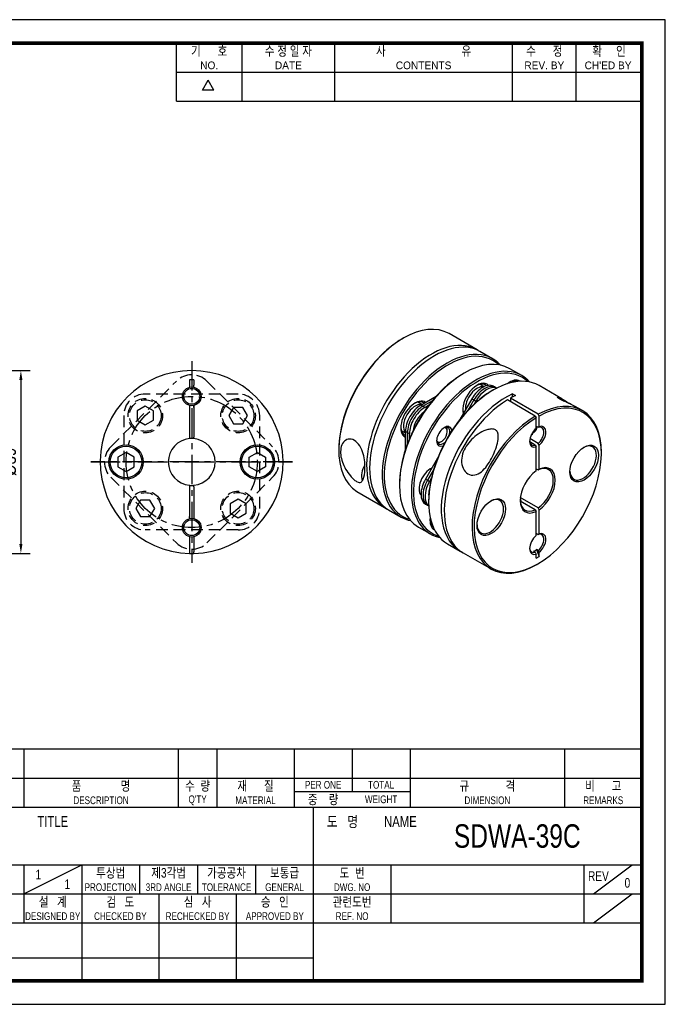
# Model space of a CAD drawing. Header units: millimetres. Extents: x 0 to 297, y 0 to 210.
# Tile 2 of 2: x 159 to 297, y 0 to 210. Entities that reach past the tile are written whole.
import ezdxf
from ezdxf.enums import TextEntityAlignment as Align

# ---------------------------------------------------------------- set-up
doc = ezdxf.new("R2010")
doc.units = ezdxf.units.MM
doc.header["$LTSCALE"] = 5
doc.linetypes.add('CENTER', pattern=[2, 1.25, -0.25, 0.25, -0.25])
doc.linetypes.add('DASHED', pattern=[0.75, 0.5, -0.25])
doc.layers.get('0').update_dxf_attribs({"linetype": 'CONTINUOUS'})
doc.layers.get('Defpoints').update_dxf_attribs({"linetype": 'CONTINUOUS'})
for name, color, linetype in [('BM', 2, 'CONTINUOUS'), ('CT', 1, 'CENTER'), ('D', 7, 'CONTINUOUS'), ('HD', 4, 'DASHED')]:
    doc.layers.add(name, color=color, linetype=linetype)
doc.styles.get("Standard").update_dxf_attribs({"font": 'Gulim.ttf', "width": 0.8, "height": 3})
doc.dimstyles.new('LIM', dxfattribs={"dimtxt": 2, "dimasz": 2, "dimexe": 2, "dimexo": 1, "dimgap": 1, "dimtad": 1, "dimdec": 3, "dimzin": 9, "dimdsep": 46, "dimtxsty": 'Standard', "dimcen": 3, "dimclrd": 1, "dimclre": 1, "dimadec": 0, "dimazin": 0, "dimtfac": 1, "dimtdec": 3, "dimtmove": 0, "dimatfit": 3, "dimfxl": 0, "dimtolj": 1, "dimtzin": 0, "dimarcsym": 0})

# ---------------------------------------------------------------- blocks, each defined once
blk = doc.blocks.new('*D11')
at = {"color": 1, "lineweight": -2, "ltscale": 25.4}
for p, q in [((142.51, 135.16), (161.56, 135.16)), ((159.56, 133.16), (159.56, 98.17)), ((142.51, 96.17), (161.56, 96.17))]:
    blk.add_line(p, q, dxfattribs=at)
at = {"color": 1, "ltscale": 25.4}
for points in [[(159.22, 133.16), (159.89, 133.16), (159.56, 135.16)], [(159.22, 98.17), (159.89, 98.17), (159.56, 96.17)]]:
    blk.add_solid(points, dxfattribs=at)
at = {"layer": 'Defpoints', "color": 0, "ltscale": 25.4}
for p in [(141.51, 135.16), (141.51, 96.17), (159.56, 96.17)]:
    blk.add_point(p, dxfattribs=at)
at = {"color": 0, "ltscale": 25.4, "insert": (157.06, 115.67), "char_height": 3, "attachment_point": 5, "rotation": 90}
blk.add_mtext('\\A1;{\\f??|b0|i0|c0|p49;%%c39}', dxfattribs=at)

msp = doc.modelspace()

# ---------------------------------------------------------------- linework, layer by layer
for p, q in [((192.71392, 192.64074), (192.71392, 205)), ((206.72109, 192.64074), (206.72109, 205)), ((226.49591, 192.64074), (226.49591, 205)), ((264.39765, 192.64074), (264.39765, 205)), ((277.99284, 192.64074), (277.99284, 205)), ((192.71392, 198.82037), (291.58802, 198.82037)), ((198.25647, 194.97648), (199.49239, 197.11716)), ((200.72832, 194.97648), (199.49239, 197.11716)), ((200.72832, 194.97648), (198.25647, 194.97648)), ((192.71392, 192.64074), (291.58802, 192.64074)), ((292, 54.43705), (147.8086, 54.43705)), ((160.16787, 54.43705), (160.16787, 42.07779)), ((193.1259, 54.43705), (193.1259, 42.07779)), ((201.36541, 54.43705), (201.36541, 42.07779)), ((217.84443, 54.43705), (217.84443, 42.07779)), ((230.20369, 54.43705), (230.20369, 45.37359)), ((242.56295, 54.43705), (242.56295, 42.07779)), ((275.52098, 54.43705), (275.52098, 42.07779)), ((147.8086, 48.25742), (292, 48.25742)), ((217.84443, 45.37359), (242.56295, 45.37359)), ((147.8086, 42.07779), (292, 42.07779)), ((221.96418, 5), (221.96418, 42.07779)), ((147.8086, 29.71852), (292, 29.71852)), ((160.16787, 23.53889), (172.52713, 29.71852)), ((160.16787, 29.71852), (160.16787, 17.35926)), ((172.52713, 29.71852), (172.52713, 5)), ((184.88639, 29.71852), (184.88639, 23.53889)), ((197.24565, 29.71852), (197.24565, 23.53889)), ((209.60492, 29.71852), (209.60492, 23.53889)), ((238.4432, 29.71852), (238.4432, 17.35926)), ((279.64074, 29.71852), (279.64074, 17.35926)), ((281.70061, 23.53889), (289.94012, 29.71852)), ((147.8086, 23.53889), (221.96418, 23.53889)), ((189.00615, 23.53889), (189.00615, 5)), ((205.48516, 23.53889), (205.48516, 5)), ((221.96418, 23.53889), (292, 23.53889)), ((281.70061, 17.35926), (289.94012, 23.53889)), ((147.8086, 17.35926), (292, 17.35926)), ((147.8086, 9.87984), (221.96418, 9.87984))]:
    msp.add_line(p, q)
msp.add_lwpolyline([(297, 210), (0, 210), (0, 0), (297, 0)], close=True)
msp.add_lwpolyline([(292, 205, 0.8, 0.8, 0), (5, 205, 0.8, 0.8, 0), (5, 5, 0.8, 0.8, 0), (292, 5, 0.8, 0.8, 0)], format="xyseb", close=True)
at = {"layer": 'BM', "ltscale": 25.4}
for p, q in [((256.83966, 139.60915), (250.89997, 143.03844)), ((241.14997, 142.07262), (240.93784, 141.95015)), ((260.16307, 137.69038), (257.47606, 139.24173)), ((254.09002, 134.60168), (253.87789, 134.47921)), ((266.38561, 134.0978), (263.84002, 135.56749)), ((195.54075, 133.16753), (195.54075, 132.07585)), ((196.44075, 133.16753), (195.54075, 133.16753)), ((196.44075, 133.16753), (196.44075, 132.07585)), ((264.7614, 132.72613), (264.41736, 132.92477)), ((195.54075, 132.07585), (195.54075, 131.61625)), ((196.44075, 131.61625), (196.44075, 132.07585)), ((258.30695, 131.71776), (257.41736, 132.23136)), ((260.31256, 131.0091), (260.10043, 130.88662)), ((260.35007, 131.80891), (260.77434, 131.56396)), ((261.04336, 131.40864), (260.77434, 131.56396)), ((260.77434, 131.56396), (261.04336, 131.40864)), ((274.95628, 129.14952), (270.06256, 131.97491)), ((245.07423, 127.92672), (244.19482, 128.43445)), ((244.82728, 127.78414), (248.13855, 129.6959)), ((245.25154, 127.53919), (247.30522, 128.72488)), ((245.25154, 127.53919), (247.30522, 128.72488)), ((255.74957, 129.15281), (253.17861, 124.69979)), ((256.17383, 128.90786), (254.88065, 126.66801)), ((256.17383, 128.90786), (254.88065, 126.66801)), ((255.74957, 129.15281), (256.17383, 128.90786)), ((256.17383, 128.90786), (256.5981, 128.66291)), ((256.5981, 128.66291), (256.20053, 127.9743)), ((269.25746, 125.47309), (263.31777, 128.90238)), ((269.89386, 125.84051), (263.95416, 129.2698)), ((263.95416, 129.2698), (263.95416, 128.53495)), ((264.41378, 130.19028), (265.05018, 129.82286)), ((264.41378, 129.51405), (264.41378, 130.19028)), ((195.54075, 127.71882), (195.54075, 120.9484)), ((195.54075, 127.56516), (195.54075, 127.25922)), ((196.44075, 127.71882), (196.44075, 120.9484)), ((196.44075, 127.25922), (196.44075, 127.56516)), ((245.25154, 127.53919), (244.82728, 127.78414)), ((245.67581, 127.29424), (245.25154, 127.53919)), ((245.67581, 127.29424), (246.59091, 127.82258)), ((253.91736, 126.16918), (253.99957, 126.12172)), ((279.32566, 126.62686), (277.75489, 127.53374)), ((269.25746, 125.47309), (269.46959, 125.1056)), ((269.46959, 122.83051), (269.46959, 125.1056)), ((270.10599, 125.47303), (269.89386, 125.84051)), ((270.10599, 123.19793), (270.10599, 125.47303)), ((240.69482, 122.37227), (241.57423, 121.86454)), ((241.57423, 118.32617), (241.57423, 122.1497)), ((241.9985, 121.90475), (241.57423, 122.1497)), ((241.9985, 119.53337), (241.9985, 121.90475)), ((242.42276, 121.6598), (241.9985, 121.90475)), ((241.9985, 119.53337), (241.9985, 121.90475)), ((250.48413, 122.1499), (250.48413, 122.39485)), ((269.46959, 123.31556), (269.89386, 123.07061)), ((269.89386, 123.07061), (270.10599, 123.19793)), ((195.54075, 120.9484), (195.54075, 120.64724)), ((196.44075, 120.64724), (196.44075, 120.9484)), ((242.42276, 120.60312), (242.42276, 121.6598)), ((249.06992, 119.94536), (249.28205, 120.06784)), ((269.25746, 119.27001), (268.08905, 119.9446)), ((269.89386, 119.63744), (268.12687, 120.65761)), ((268.56855, 121.71887), (268.72713, 121.62731)), ((227.36139, 118.43505), (227.36139, 118.1901)), ((269.25746, 119.27001), (269.46959, 118.89774)), ((269.46959, 113.74498), (269.46959, 118.89774)), ((270.10599, 119.26517), (269.89386, 119.63744)), ((270.10599, 114.1124), (270.10599, 119.26517)), ((283.36424, 117.45525), (283.36424, 117.7002)), ((248.42103, 116.4594), (245.85007, 112.00638)), ((247.56752, 114.00129), (246.27434, 111.76143)), ((247.56752, 114.00129), (246.27434, 111.76143)), ((269.46959, 114.23394), (269.89386, 113.98899)), ((269.89386, 113.98899), (270.10599, 114.1124)), ((245.85007, 112.00638), (246.27434, 111.76143)), ((246.27434, 111.76143), (246.6986, 111.51648)), ((247.09617, 112.2051), (246.6986, 111.51648)), ((195.54075, 110.68783), (195.54075, 110.38667)), ((195.54075, 110.38667), (195.54075, 103.61252)), ((196.44075, 110.38667), (196.44075, 110.68783)), ((196.44075, 110.38667), (196.44075, 103.61252)), ((231.17756, 109.39785), (237.11726, 105.96856)), ((240.30144, 110.9641), (240.30144, 110.71916)), ((246.52398, 107.37152), (246.52398, 107.12657)), ((269.25746, 105.48973), (266.05447, 107.33898)), ((269.89386, 105.85716), (266.07497, 108.06199)), ((237.11726, 105.96856), (237.15279, 106.0301)), ((237.11726, 105.96856), (237.56726, 105.70875)), ((237.56726, 105.70875), (237.57335, 105.7193)), ((237.97606, 105.46674), (240.66307, 103.91539)), ((245.85007, 106.69418), (246.27434, 106.44923)), ((246.27434, 106.44923), (246.54336, 106.29391)), ((246.27434, 106.44923), (246.54336, 106.29391)), ((269.25746, 105.48973), (269.46959, 105.12137)), ((269.46959, 99.96861), (269.46959, 105.12137)), ((270.10599, 105.48879), (269.89386, 105.85716)), ((270.10599, 100.33603), (270.10599, 105.48879)), ((195.54075, 103.76619), (195.54075, 104.07212)), ((196.44075, 104.07212), (196.44075, 103.76619)), ((244.34002, 101.7925), (246.88561, 100.32281)), ((246.91736, 102.61388), (247.2614, 102.41525)), ((195.54075, 99.71509), (195.54075, 96.47281)), ((196.44075, 99.71509), (196.44075, 96.47281)), ((269.46959, 100.45365), (269.89386, 100.20871)), ((269.89386, 100.20871), (270.10599, 100.33603)), ((250.56256, 98.19992), (253.24957, 96.64857)), ((269.25746, 96.40811), (268.88231, 96.62471)), ((269.89386, 96.77553), (269.5187, 96.99213)), ((270.10599, 96.40326), (269.89386, 96.77553)), ((195.54075, 96.47281), (195.54075, 96.17273)), ((196.44075, 96.17273), (196.44075, 96.47281)), ((253.88596, 96.28115), (259.82566, 92.85186)), ((269.25746, 96.40811), (269.46959, 96.03584)), ((269.46959, 95.14448), (269.46959, 96.03584)), ((269.46959, 95.14448), (270.10599, 95.51191)), ((270.10599, 95.51191), (270.10599, 96.40326)), ((269.57566, 93.81768), (269.78779, 93.94015))]:
    msp.add_line(p, q, dxfattribs=at)
for points in [[(181.99075, 117.66567), (180.2587, 116.66567), (180.2587, 114.66567), (181.99075, 113.66567), (183.72281, 114.66567), (183.72281, 116.66567)], [(209.99075, 117.66567), (211.72281, 116.66567), (211.72281, 114.66567), (209.99075, 113.66567), (208.2587, 114.66567), (208.2587, 116.66567)]]:
    msp.add_lwpolyline(points, close=True, dxfattribs=at)
for centre, radius in [((195.99075, 129.66753), 2), ((195.99075, 129.66753), 1.7), ((181.99075, 115.66567), 3.675), ((181.99075, 115.66567), 3.375), ((209.99075, 115.66567), 3.675), ((209.99075, 115.66567), 3.375), ((195.99075, 101.66381), 2), ((195.99075, 101.66381), 1.7)]:
    msp.add_circle(centre, radius, dxfattribs=at)
for centre, radius, start, end in [((195.99075, 115.66753), 19.5, 271.3223277, 268.6776723), ((195.99075, 115.66753), 5, 95.1636071, 264.8363929), ((195.99075, 115.67607), 4.9915, 84.8275708, 95.1724292), ((195.99075, 115.66753), 5, 275.1636071, 84.8363929), ((195.99075, 115.659), 4.9915, 264.8275708, 275.1724292), ((268.57817, 97.88633), 1.29776, 283.5534389, 316.4465611), ((195.99075, 115.66753), 19.5, 268.676099, 271.3242749)]:
    msp.add_arc(centre, radius, start, end, dxfattribs=at)
for centre, major_axis, ratio, start_param, end_param in [((241.14997, 126.15094), (-9.75, -16.8875), 0.577350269, 3.141592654, 6.260106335), ((240.93784, 126.27342), (-9.6, -16.62769), 0.577350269, 3.926990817, 5.497787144), ((247.08966, 122.72166), (-9.75, -16.8875), 0.577350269, 3.10895116, 6.260106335), ((247.72606, 122.35423), (9.75, 16.8875), 0.577350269, 0, 3.141592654), ((250.41307, 120.80289), (-9.75, -16.8875), 0.577350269, 2.951895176, 6.283185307), ((250.6252, 120.68041), (9.6, 16.62769), 0.577350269, 0, 3.278852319), ((254.09002, 118.68), (-9.75, -16.8875), 0.577350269, 3.141592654, 6.283185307), ((250.6252, 120.68041), (9.6, 16.62769), 0.577350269, 6.145925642, 6.283185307), ((253.87789, 118.80247), (9.6, 16.62769), 0.577350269, 0.785398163, 2.35619449), ((256.63561, 117.2103), (9.75, 16.8875), 0.577350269, 0, 3.331290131), ((256.84774, 117.08783), (-9.6, -16.62769), 0.577350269, 3.004332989, 6.283185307), ((260.31256, 115.08741), (9.75, 16.8875), 0.577350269, 0, 3.141592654), ((256.84774, 128.51878), (2.15, 3.72391), 0.577350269, 0, 2.605504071), ((258.04982, 127.82476), (2.30025, 3.98415), 0.577350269, 0, 1.570796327), ((256.63561, 128.64126), (-2, -3.4641), 0.577350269, 3.015956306, 3.890160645), ((263.84774, 129.21218), (2.15, 3.72391), 0.577350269, 0, 0.962036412), ((263.63561, 129.33466), (-2, -3.4641), 0.577350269, 3.179882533, 3.890160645), ((263.84774, 129.21218), (2.15, 3.72391), 0.577350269, 6.240387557, 6.283185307), ((256.63561, 117.2103), (9.75, 16.8875), 0.577350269, 6.093487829, 6.283185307), ((260.10043, 115.20989), (-9.6, -16.62769), 0.577350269, 3.926990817, 5.497787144), ((256.84774, 128.51878), (1.75, 3.03109), 0.577350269, 0.187357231, 2.463220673), ((256.84774, 128.51878), (-1.75, -3.03109), 0.577350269, 3.328949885, 5.604813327), ((258.47408, 127.57981), (2.30025, 3.98415), 0.577350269, 0, 1.570796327), ((258.47408, 127.57981), (2.30025, 3.98415), 0.577350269, 0, 1.570796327), ((258.89835, 127.33486), (2.30025, 3.98415), 0.577350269, 0.070290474, 1.570796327), ((258.89835, 127.33486), (-1.75, -3.03109), 0.577350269, 3.781368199, 4.288333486), ((256.84774, 128.51878), (2.15, 3.72391), 0.577350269, 6.132422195, 6.283185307), ((243.6252, 124.72187), (-2.15, -3.72391), 0.577350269, 3.096530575, 6.283185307), ((243.41307, 124.84434), (2, 3.4641), 0.577350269, 0, 0.748567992), ((243.41307, 124.84434), (2, 3.4641), 0.577350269, 6.205537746, 6.283185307), ((262.99957, 113.53607), (9.75, 16.8875), 0.577350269, 0.682653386, 3.174234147), ((263.63596, 113.16865), (9.75, 16.8875), 0.577350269, 0.808477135, 3.141592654), ((269.78779, 109.61689), (9.6, 16.62769), 0.577350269, 0.80883781, 7.045143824), ((263.63596, 113.16865), (9.75, 16.8875), 0.577350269, 0.682653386, 0.762319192), ((269.57566, 109.73936), (-9.75, -16.8875), 0.577350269, 2.35619449, 3.903911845), ((243.6252, 124.72187), (1.75, 3.03109), 0.577350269, 0.191410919, 2.950181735), ((243.6252, 124.72187), (1.75, 3.03109), 0.577350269, 0.191410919, 2.950181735), ((244.82728, 124.02784), (-2.30025, -3.98415), 0.577350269, 3.926990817, 5.497787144), ((245.25154, 123.78289), (-2.30025, -3.98415), 0.577350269, 3.926990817, 5.497787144), ((245.25154, 123.78289), (-2.30025, -3.98415), 0.577350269, 3.926990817, 5.497787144), ((245.67581, 123.53795), (-2.30025, -3.98415), 0.577350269, 3.926990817, 5.497787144), ((245.67581, 123.53795), (-1.75, -3.03109), 0.577350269, 4.005217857, 5.419560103), ((256.63561, 128.64126), (-2, -3.4641), 0.577350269, 5.534617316, 5.82422139), ((269.57566, 109.73936), (-9.75, -16.8875), 0.577350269, 3.950069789, 7.068583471), ((243.41307, 124.84434), (2, 3.4641), 0.577350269, 2.393024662, 3.219240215), ((249.84774, 121.12928), (1.15, 1.99186), 0.577350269, 0, 3.792080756), ((249.28205, 121.45588), (0.85, 1.47224), 0.577350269, 2.885061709, 6.283185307), ((249.63561, 121.25176), (-1, -1.73205), 0.577350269, 2.072285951, 3.854550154), ((249.28205, 121.45588), (0.85, 1.47224), 0.577350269, 0, 0.256530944), ((249.06992, 121.57835), (-1, -1.73205), 0.577350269, 2.35619449, 2.854836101), ((249.84774, 121.12928), (1.15, 1.99186), 0.577350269, 5.632697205, 6.283185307), ((269.78779, 121.04784), (1.225, 2.12176), 0.577350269, 0.970120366, 3.742268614), ((269.57566, 121.17031), (-1.075, -1.86195), 0.577350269, 0.996259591, 3.716129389), ((269.78779, 121.04784), (-1.225, -2.12176), 0.577350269, 0.970120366, 3.742268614), ((243.6252, 124.72187), (-2.15, -3.72391), 0.577350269, 0, 0.045062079), ((249.63561, 121.25176), (-1, -1.73205), 0.577350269, 5.570227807, 6.283185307), ((249.06992, 121.57835), (-1, -1.73205), 0.577350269, 0.286756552, 0.785398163), ((249.63561, 121.25176), (-1, -1.73205), 0.577350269, 0, 1.069306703), ((269.57566, 121.17031), (1.075, 1.86195), 0.577350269, 2.423733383, 3.716129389), ((266.60581, 122.88495), (3.04056, 0), 0.577350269, 5.349329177, 5.484535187), ((267.66647, 123.49733), (1.075, -1.86195), 0.577350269, 6.036839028, 6.26993335), ((279.47516, 115.45484), (2, 3.4641), 0.577350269, 2.393024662, 6.283185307), ((279.47516, 115.45484), (2, 3.4641), 0.577350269, 0, 0.748567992), ((235.36982, 113.32231), (1.8375, 3.18264), 0.816496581, 1.500003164, 2.510627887), ((246.94824, 111.37235), (1.75, 3.03109), 0.577350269, 0.678371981, 2.954235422), ((269.78779, 109.61689), (2.65, 4.58993), 0.577350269, 0.87040617, 3.841982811), ((269.57566, 109.73936), (-2.5, -4.33013), 0.577350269, 0.875520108, 3.836868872), ((269.78779, 109.61689), (-2.65, -4.58993), 0.577350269, 0.87040617, 3.841982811), ((248.15032, 110.67833), (2.30025, 3.98415), 0.577350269, 1.570796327, 3.141592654), ((248.57459, 110.43338), (2.30025, 3.98415), 0.577350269, 1.570796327, 3.141592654), ((248.57459, 110.43338), (2.30025, 3.98415), 0.577350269, 1.570796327, 3.141592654), ((248.99885, 110.18843), (2.30025, 3.98415), 0.577350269, 1.570796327, 3.071302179), ((248.99885, 110.18843), (-1.75, -3.03109), 0.577350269, 5.136444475, 5.643409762), ((259.67617, 104.02388), (2, 3.4641), 0.577350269, 2.393024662, 6.283185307), ((259.67617, 104.02388), (2, 3.4641), 0.577350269, 0, 0.748567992), ((269.57566, 109.73936), (2.5, 4.33013), 0.577350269, 2.385761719, 3.836868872), ((305.67346, 100.15518), (-29.5, 51.0955), 0.577350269, 1.104502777, 1.117154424), ((247.08966, 122.72166), (-9.75, -16.8875), 0.577350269, 0.023078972, 0.032641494), ((250.41307, 120.80289), (-9.75, -16.8875), 0.577350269, 0, 0.189697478), ((249.84774, 104.96347), (2.15, 3.72391), 0.577350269, 2.179556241, 3.184390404), ((249.63561, 105.08595), (-2, -3.4641), 0.577350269, 5.534617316, 6.244895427), ((256.84774, 117.08783), (-9.6, -16.62769), 0.577350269, 0, 0.137259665), ((269.78779, 98.18593), (1.225, 2.12176), 0.577350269, 0.970120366, 3.742268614), ((269.57566, 98.30841), (-1.075, -1.86195), 0.577350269, 0.996259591, 3.716129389), ((269.78779, 98.18593), (-1.225, -2.12176), 0.577350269, 0.970120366, 3.742268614), ((269.57566, 98.30841), (1.075, 1.86195), 0.577350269, 2.423733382, 3.716129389), ((305.67346, 100.15518), (-29.5, 51.0955), 0.577350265, 1.307807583, 1.335364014)]:
    msp.add_ellipse(centre, major_axis=major_axis, ratio=ratio, start_param=start_param, end_param=end_param, dxfattribs=at)
for centre in [(279.68729, 115.33236), (259.8883, 103.90141)]:
    msp.add_ellipse(centre, major_axis=(-2.15, -3.72391), ratio=0.577350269, dxfattribs=at)
for points, knots in [([(277.76268, 127.52882), (277.69148, 127.57012), (277.61196, 127.61401), (277.17315, 127.84445), (276.70936, 128.05412), (275.9057, 128.40127), (275.61591, 128.52429), (275.02073, 128.79113), (274.71538, 128.9369), (274.25347, 129.20413), (274.12106, 129.31167), (274.01122, 129.45168), (274.02384, 129.48862), (274.16384, 129.52431), (274.39081, 129.45112), (275.0177, 129.12563), (275.4218, 128.86925), (276.1004, 128.4139), (276.30421, 128.27589), (276.51048, 128.13834)], [0.2193499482, 0.2193499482, 0.2193499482, 0.2193499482, 0.25, 0.25, 0.375, 0.375, 0.4375, 0.4375, 0.5, 0.5, 0.5625, 0.5625, 0.625, 0.625, 0.75, 0.75, 0.875, 0.875, 0.9226527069, 0.9226527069, 0.9226527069, 0.9226527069]), ([(254.90871, 113.13101), (254.46956, 113.38455), (254.1111, 113.80394), (253.64182, 114.82835), (253.53359, 115.43181), (253.57691, 117.23891), (254.07588, 118.43383), (255.49835, 120.41121), (256.43186, 121.24393), (258.00064, 122.16519), (258.56355, 122.42511), (259.43525, 122.65503), (259.72688, 122.70397), (260.30208, 122.70155), (260.57709, 122.64396), (261.00613, 122.39013), (261.15812, 122.19348), (261.33925, 121.75369), (261.37689, 121.51014), (261.4058, 120.75771), (261.31831, 120.22851), (260.92951, 118.6184), (260.49552, 117.50281), (259.37108, 115.36005), (258.64842, 114.29401), (257.32225, 113.24045), (256.83646, 112.98527), (255.84526, 112.80223), (255.34786, 112.87746), (254.90871, 113.13101)], [0, 0, 0, 0, 0.0625, 0.0625, 0.125, 0.125, 0.25, 0.25, 0.375, 0.375, 0.4375, 0.4375, 0.46875, 0.46875, 0.5, 0.5, 0.53125, 0.53125, 0.5625, 0.5625, 0.625, 0.625, 0.75, 0.75, 0.875, 0.875, 0.9375, 0.9375, 1, 1, 1, 1]), ([(269.47432, 123.30247), (269.51662, 123.188), (269.53988, 123.0694), (269.54122, 122.68909), (269.43304, 122.43567), (269.07726, 122.01401), (268.83666, 121.84493), (268.56855, 121.71887)], [0.3850853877, 0.3850853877, 0.3850853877, 0.3850853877, 0.5, 0.5, 0.75, 0.75, 1, 1, 1, 1]), ([(230.68622, 120.26991), (231.12537, 120.01636), (231.52204, 119.60075), (232.15741, 118.5928), (232.39656, 118.00231), (232.8927, 116.24865), (232.95701, 115.10953), (232.89535, 113.26695), (232.77271, 112.51455), (232.4423, 111.71595), (232.30584, 111.49828), (231.99509, 111.32393), (231.87473, 111.29195), (231.563, 111.32047), (231.37081, 111.38627), (230.93679, 111.6396), (230.69575, 111.82743), (230.24703, 112.24071), (230.03487, 112.46698), (229.44404, 113.16374), (229.10954, 113.65114), (228.25701, 115.13829), (227.88557, 116.17409), (227.65504, 118.18263), (227.81575, 119.19301), (228.60697, 120.19358), (228.96306, 120.43591), (229.78776, 120.60246), (230.24706, 120.52345), (230.68622, 120.26991)], [0, 0, 0, 0, 0.0625, 0.0625, 0.125, 0.125, 0.25, 0.25, 0.375, 0.375, 0.4375, 0.4375, 0.46875, 0.46875, 0.5, 0.5, 0.53125, 0.53125, 0.5625, 0.5625, 0.625, 0.625, 0.75, 0.75, 0.875, 0.875, 0.9375, 0.9375, 1, 1, 1, 1])]:
    msp.add_open_spline(points, degree=3, knots=knots, dxfattribs=at)
at = {"layer": 'CT'}
for p, q in [((195.98889, 137.16753), (195.98889, 94.16754)), ((174.49075, 115.66567), (217.49075, 115.66567)), ((217.49075, 115.66567), (174.49075, 115.66567))]:
    msp.add_line(p, q, dxfattribs=at)
msp.add_circle((195.98889, 115.66567), 13.99814, dxfattribs=at)
at = {"layer": 'HD'}
for p, q in [((178.73584, 118.91872), (192.73584, 132.91872)), ((199.24194, 132.91872), (213.24194, 118.91872)), ((205.88838, 130.16567), (186.08939, 130.16567)), ((181.48889, 125.56517), (181.48889, 105.76618)), ((210.48889, 105.76618), (210.48889, 125.56517)), ((178.73584, 112.41262), (192.73584, 98.41262)), ((199.24194, 98.41262), (213.24194, 112.41262)), ((205.88838, 101.16567), (186.08939, 101.16567))]:
    msp.add_line(p, q, dxfattribs=at)
for points in [[(186.08939, 127.56517), (184.35734, 126.56517), (184.35734, 124.56517), (186.08939, 123.56517), (187.82145, 124.56517), (187.82145, 126.56517)], [(207.89025, 125.56703), (206.89025, 127.29908), (204.89025, 127.29908), (203.89025, 125.56703), (204.89025, 123.83498), (206.89025, 123.83498)], [(184.09126, 105.76431), (185.09126, 104.03226), (187.09126, 104.03226), (188.09126, 105.76431), (187.09126, 107.49636), (185.09126, 107.49636)], [(205.89211, 103.76618), (207.62416, 104.76618), (207.62416, 106.76618), (205.89211, 107.76618), (204.16006, 106.76618), (204.16006, 104.76618)]]:
    msp.add_lwpolyline(points, close=True, dxfattribs=at)
for centre, radius in [((186.08939, 125.56517), 3.675), ((186.08939, 125.56517), 3.375), ((205.89025, 125.56703), 3.675), ((205.89025, 125.56703), 3.375), ((186.09126, 105.76431), 3.675), ((205.89211, 105.76618), 3.675), ((186.09126, 105.76431), 3.375), ((205.89211, 105.76618), 3.375)]:
    msp.add_circle(centre, radius, dxfattribs=at)
for centre, start, end in [((195.98889, 129.66567), 45, 135), ((186.08939, 125.56517), 90, 180), ((205.88838, 125.56517), 0, 90), ((181.98889, 115.66567), 135, 225), ((209.98889, 115.66567), 315, 45), ((186.08939, 105.76618), 180, 270), ((205.88838, 105.76618), 270, 0), ((195.98889, 101.66567), 225, 315)]:
    msp.add_arc(centre, 4.60051, start, end, dxfattribs=at)

# ---------------------------------------------------------------- texts
at = {"layer": 'D', "width": 0.8}
for s, height, p in [('기      호', 2.059877, (199.71751, 203.3521)), ('수 정 일 자', 2.059877, (216.6085, 203.3521)), ('사                           유', 2.0598771, (245.44678, 203.3521)), ('수      정', 2.059877, (271.19524, 203.3521)), ('확     인', 2.059877, (284.99642, 203.3521)), ('품              명', 2.0598771, (176.64688, 46.60952)), ('수  량', 2.059877, (197.24565, 46.60952)), ('재      질', 2.059877, (209.60492, 46.60952)), ('PER ONE', 1.647902, (224.02406, 46.8155)), ('TOTAL', 1.647902, (236.38332, 46.8155)), ('규             격', 2.0598771, (259.04197, 46.60952)), ('비      고', 2.059877, (283.76049, 46.60952)), ('DESCRIPTION', 1.6479017, (176.64688, 43.5197)), ("Q'TY", 1.647902, (197.24565, 43.5197)), ('MATERIAL', 1.647902, (209.60492, 43.5197)), ('중    량', 2.059877, (224.02406, 43.72569)), ('WEIGHT', 1.647902, (236.38332, 43.72569)), ('DIMENSION', 1.647902, (259.04197, 43.5197)), ('REMARKS', 1.647902, (283.76049, 43.5197)), ('TITLE', 2.307062, (166.3475, 38.98797)), ('도   명', 2.307062, (228.14381, 38.98797)), ('NAME', 2.307062, (240.50307, 38.98797)), ('SDWA-39C', 5, (265.42755, 35.89816)), ('투상법', 2.059877, (178.70676, 28.07062)), ('제3각법', 2.059877, (191.06602, 28.07062)), ('가공공차', 2.059877, (203.42529, 28.07062)), ('보통급', 2.059877, (215.78455, 28.07062)), ('도  번', 2.059877, (230.20369, 28.07062)), ('1', 2.05988, (163.25768, 27.65865)), ('REV', 2.059877, (282.73055, 27.34967)), ('1', 2.05988, (169.43731, 25.59877)), ('PROJECTION', 1.647902, (178.70676, 24.98081)), ('3RD ANGLE', 1.647902, (191.06602, 24.98081)), ('TOLERANCE', 1.647902, (203.42529, 24.98081)), ('GENERAL', 1.647902, (215.78455, 24.98081)), ('DWG. NO', 1.647902, (230.20369, 24.98081)), ('0', 2.05988, (288.91018, 25.90775)), ('설   계', 2.059877, (166.3475, 21.89099)), ('검   도', 2.059877, (180.76664, 21.89099)), ('심   사', 2.059877, (197.24565, 21.89099)), ('승   인', 2.059877, (213.72467, 21.89099)), ('관련도번', 2.059877, (230.20369, 21.89099)), ('REF. NO', 1.647902, (230.20369, 18.80118))]:
    msp.add_text(s, height=height, dxfattribs=at).set_placement(p, align=Align.MIDDLE)
at = {"layer": 'D'}
for s, p in [('NO.', (199.71751, 200.26228)), ('DATE', (216.6085, 200.26228)), ('CONTENTS', (245.44678, 200.26228)), ('REV. BY', (271.19524, 200.26228)), ("CH'ED BY", (284.79043, 200.26228))]:
    msp.add_text(s, height=1.647902, dxfattribs=at).set_placement(p, align=Align.MIDDLE)
at = {"layer": 'D', "width": 0.8}
for s, height, p in [('DESIGNED BY', 1.6479017, (166.3475, 17.97719)), ('CHECKED BY', 1.647902, (180.76664, 17.97719)), ('RECHECKED BY', 1.6479017, (197.24565, 17.97719)), ('APPROVED BY', 1.6479017, (213.72467, 17.97719))]:
    msp.add_text(s, height=height, dxfattribs=at).set_placement(p, align=Align.CENTER)

# ---------------------------------------------------------------- dimensions: what is measured, and where the dimension line sits
at = {"ltscale": 25.4}
dim = msp.add_linear_dim(base=(159.55819, 96.16831), p1=(141.50943, 135.16311), p2=(141.50943, 96.16831), angle=90, text='{\\f??|b0|i0|c0|p49;%%c39}', dimstyle='LIM', dxfattribs=at)
dim.commit()
dim.dimension.update_dxf_attribs({"geometry": '*D11', "text_midpoint": (157.05819, 115.66571)})

doc.saveas('drawing.dxf')
